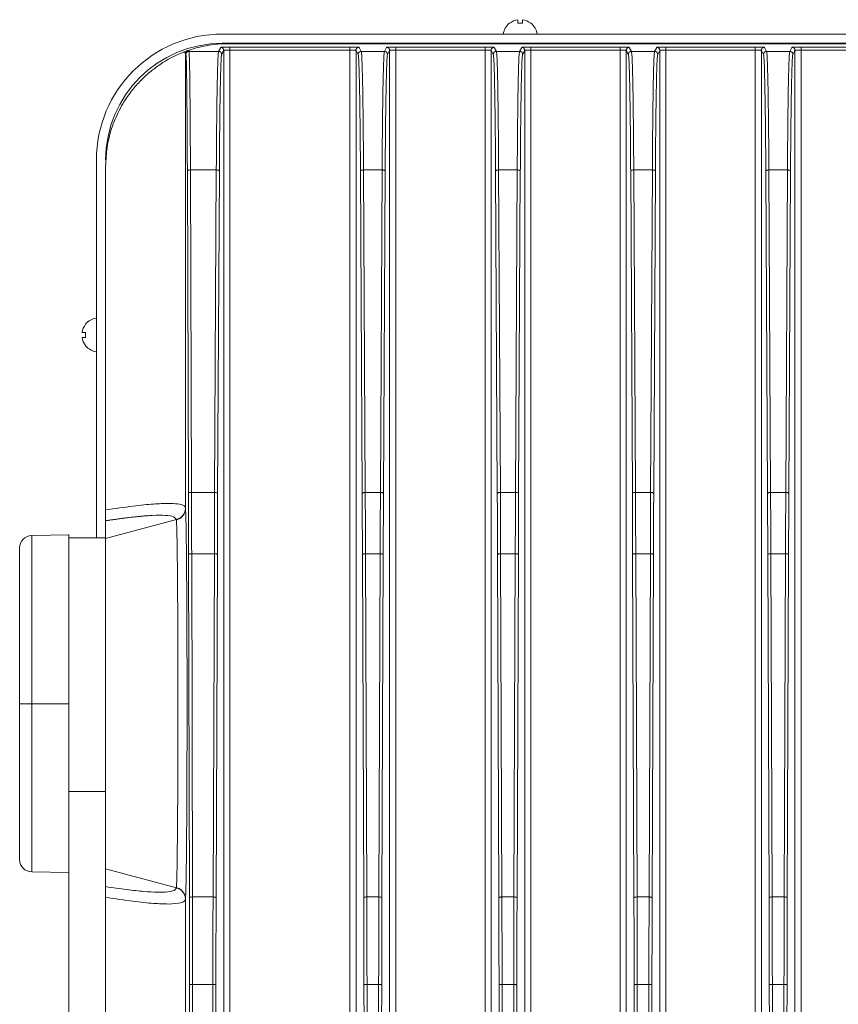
# Model space of a CAD drawing. Header units: millimetres. Extents: x -806 to 2023, y 502 to 1658.
# Tile 31 of 48: x 1380 to 1513, y 1087 to 1247. Entities that reach past the tile are written whole.
import ezdxf

# ---------------------------------------------------------------- set-up
doc = ezdxf.new("R2010")
doc.units = ezdxf.units.MM

# ---------------------------------------------------------------- blocks, each defined once
blk = doc.blocks.new('Drawing View13')
at = {"color": 7, "linetype": 'Continuous', "lineweight": 18}
for p, q in [((77.8, 138.21), (77.78, 138.23)), ((79.13, 138.21), (79.13, 138.79)), ((79.93, 138.21), (79.93, 138.79)), ((81.28, 138.23), (81.27, 138.21)), ((31.03, 136.45), (608.03, 136.45)), ((31.03, 134.95), (608.03, 134.95)), ((32.03, 134.89), (607.03, 134.89)), ((78.03, 134.89), (78.03, 134.95)), ((81.03, 134.89), (81.03, 134.95)), ((25.17, 133.68), (24.71, 133.5)), ((24.71, 133.5), (25.03, 133.34)), ((25.03, 133.34), (25.03, 59.24)), ((25.1, 133.14), (25.03, 133.34)), ((25.6, 133.64), (25.55, 133.81)), ((30.42, 133.64), (25.6, 133.64)), ((30.77, 134.29), (30.42, 133.64)), ((30.92, 133.14), (31.27, 133.79)), ((31.27, 133.79), (31.27, 28.87)), ((51.8, 134.33), (32.27, 134.33)), ((32.27, 134.29), (32.27, 134.33)), ((32.27, 34.89), (32.27, 133.83)), ((32.27, 133.83), (51.8, 133.83)), ((51.8, 134.29), (51.8, 134.33)), ((51.8, 133.83), (51.8, -79.61)), ((52.8, 133.79), (52.8, -79.61)), ((52.8, 133.79), (53.15, 133.14)), ((53.65, 133.64), (53.3, 134.29)), ((57.42, 133.64), (53.65, 133.64)), ((57.77, 134.29), (57.42, 133.64)), ((57.92, 133.14), (58.27, 133.79)), ((58.27, -79.61), (58.27, 133.79)), ((73.8, 134.33), (59.27, 134.33)), ((59.27, 134.29), (59.27, 134.33)), ((59.27, 133.83), (59.27, -79.61)), ((59.27, 133.83), (73.8, 133.83)), ((73.8, 134.29), (73.8, 134.33)), ((73.8, -79.61), (73.8, 133.83)), ((74.8, 133.79), (74.8, -79.61)), ((74.8, 133.79), (75.15, 133.14)), ((75.65, 133.64), (75.3, 134.29)), ((79.42, 133.64), (75.65, 133.64)), ((79.77, 134.29), (79.42, 133.64)), ((79.92, 133.14), (80.27, 133.79)), ((80.27, -79.61), (80.27, 133.79)), ((81.03, 134.31), (81.03, 134.33)), ((95.8, 134.33), (81.27, 134.33)), ((81.27, 134.29), (81.27, 134.33)), ((81.27, 133.83), (81.27, -79.61)), ((81.27, 133.83), (95.8, 133.83)), ((95.8, 134.29), (95.8, 134.33)), ((95.8, -79.61), (95.8, 133.83)), ((96.8, 133.79), (96.8, -79.61)), ((96.8, 133.79), (97.15, 133.14)), ((97.65, 133.64), (97.3, 134.29)), ((101.42, 133.64), (97.65, 133.64)), ((101.77, 134.29), (101.42, 133.64)), ((101.92, 133.14), (102.27, 133.79)), ((102.27, -79.61), (102.27, 133.79)), ((117.8, 134.33), (103.27, 134.33)), ((103.27, 134.29), (103.27, 134.33)), ((103.27, 133.83), (103.27, -79.61)), ((103.27, 133.83), (117.8, 133.83)), ((117.8, 134.29), (117.8, 134.33)), ((117.8, -79.61), (117.8, 133.83)), ((118.8, 133.79), (118.8, -79.61)), ((118.8, 133.79), (119.15, 133.14)), ((119.65, 133.64), (119.3, 134.29)), ((123.42, 133.64), (119.65, 133.64)), ((123.77, 134.29), (123.42, 133.64)), ((123.92, 133.14), (124.27, 133.79)), ((124.27, -79.61), (124.27, 133.79)), ((139.8, 134.33), (125.27, 134.33)), ((125.27, 134.29), (125.27, 134.33)), ((125.27, 133.83), (125.27, -79.61)), ((125.27, 133.83), (139.8, 133.83)), ((10.53, 54.39), (10.53, 115.95)), ((12.03, 58.95), (12.03, 114.89)), ((25.51, 61.62), (25.34, 114.14)), ((26.01, 61.8), (25.84, 114.32)), ((25.84, 114.32), (30.05, 114.32)), ((30.05, 114.32), (29.77, 61.8)), ((30.27, 61.62), (30.55, 114.14)), ((53.8, 61.62), (53.52, 114.14)), ((54.3, 61.8), (54.02, 114.32)), ((54.02, 114.32), (57.05, 114.32)), ((57.05, 114.32), (56.77, 61.8)), ((57.55, 114.14), (57.27, 61.62)), ((75.8, 61.62), (75.52, 114.14)), ((76.3, 61.8), (76.02, 114.32)), ((76.02, 114.32), (79.05, 114.32)), ((79.05, 114.32), (78.77, 61.8)), ((79.55, 114.14), (79.27, 61.62)), ((97.8, 61.62), (97.52, 114.14)), ((98.3, 61.8), (98.02, 114.32)), ((98.02, 114.32), (101.05, 114.32)), ((101.05, 114.32), (100.77, 61.8)), ((101.55, 114.14), (101.27, 61.62)), ((119.8, 61.62), (119.52, 114.14)), ((120.3, 61.8), (120.02, 114.32)), ((120.02, 114.32), (123.05, 114.32)), ((123.05, 114.32), (122.77, 61.8)), ((123.55, 114.14), (123.27, 61.62)), ((8.19, 87.85), (8.19, 87.85)), ((8.78, 87.05), (8.19, 87.05)), ((8.78, 87.05), (8.19, 87.05)), ((29.77, 61.8), (26.01, 61.8)), ((56.77, 61.8), (54.3, 61.8)), ((78.77, 61.8), (76.3, 61.8)), ((100.77, 61.8), (98.3, 61.8)), ((122.77, 61.8), (120.3, 61.8)), ((25.03, 59.24), (25.03, 59.29)), ((23.55, 57.37), (12.03, 54.3)), ((12.03, 54.3), (12.03, 57.19)), ((23.55, 57.32), (23.55, 57.37)), ((6.03, 54.89), (0, 54.79)), ((12.03, 54.39), (6.03, 54.39)), ((12.03, 27.39), (12.03, 54.3)), ((25.67, -4.2), (25.54, 51.7)), ((26.17, -4.07), (26.04, 51.82)), ((26.04, 51.82), (29.73, 51.82)), ((29.73, 51.82), (29.52, -4.07)), ((30.02, -4.2), (30.23, 51.7)), ((54.05, -4.2), (53.84, 51.7)), ((54.55, -4.07), (54.34, 51.82)), ((54.34, 51.82), (56.73, 51.82)), ((56.73, 51.82), (56.52, -4.07)), ((57.23, 51.7), (57.02, -4.2)), ((76.05, -4.2), (75.84, 51.7)), ((76.55, -4.07), (76.34, 51.82)), ((76.34, 51.82), (78.73, 51.82)), ((78.73, 51.82), (78.52, -4.07)), ((79.23, 51.7), (79.02, -4.2)), ((98.05, -4.2), (97.84, 51.7)), ((98.55, -4.07), (98.34, 51.82)), ((98.34, 51.82), (100.73, 51.82)), ((100.73, 51.82), (100.52, -4.07)), ((101.23, 51.7), (101.02, -4.2)), ((120.05, -4.2), (119.84, 51.7)), ((120.55, -4.07), (120.34, 51.82)), ((120.34, 51.82), (122.73, 51.82)), ((122.73, 51.82), (122.52, -4.07)), ((123.23, 51.7), (123.02, -4.2)), ((32.27, -79.61), (32.27, 34.89)), ((31.27, 28.87), (31.27, 25.92)), ((6.03, 27.39), (0, 27.39)), ((12.03, 13.09), (12.03, 27.39)), ((31.27, 25.92), (31.27, -79.56)), ((6.03, 13.09), (6.03, -106.11)), ((12.03, 13.09), (6.03, 13.09)), ((12.03, -106.11), (12.03, 13.09)), ((0, 0), (6.03, -0.11)), ((12.03, 0.49), (23.55, -2.58)), ((23.55, -2.58), (23.55, -2.53)), ((25.03, -4.45), (25.03, -78.84)), ((29.52, -4.07), (26.17, -4.07)), ((56.52, -4.07), (54.55, -4.07)), ((78.52, -4.07), (76.55, -4.07)), ((100.52, -4.07), (98.55, -4.07)), ((122.52, -4.07), (120.55, -4.07)), ((25.73, -63.46), (25.69, -18.39)), ((26.23, -63.41), (26.19, -18.33)), ((26.19, -18.33), (29.48, -18.33)), ((29.48, -18.33), (29.41, -63.41)), ((29.91, -63.46), (29.98, -18.39)), ((54.16, -63.46), (54.09, -18.39)), ((54.66, -63.41), (54.59, -18.33)), ((54.59, -18.33), (56.48, -18.33)), ((56.48, -18.33), (56.41, -63.41)), ((56.98, -18.39), (56.91, -63.46)), ((76.16, -63.46), (76.09, -18.39)), ((76.66, -63.41), (76.59, -18.33)), ((76.59, -18.33), (78.48, -18.33)), ((78.48, -18.33), (78.41, -63.41)), ((78.98, -18.39), (78.91, -63.46)), ((98.16, -63.46), (98.09, -18.39)), ((98.66, -63.41), (98.59, -18.33)), ((98.59, -18.33), (100.48, -18.33)), ((100.48, -18.33), (100.41, -63.41)), ((100.98, -18.39), (100.91, -63.46)), ((120.16, -63.46), (120.09, -18.39)), ((120.66, -63.41), (120.59, -18.33)), ((120.59, -18.33), (122.48, -18.33)), ((122.48, -18.33), (122.41, -63.41)), ((122.98, -18.39), (122.91, -63.46))]:
    blk.add_line(p, q, dxfattribs=at)
at = {"color": 7, "linetype": 'Continuous', "lineweight": 18, "flags": 128}
blk.add_lwpolyline([(25.03, -4.51), (25.03, -4.48), (25.03, -4.46), (25.03, -4.45), (25.03, -4.45), (25.03, -4.45), (25.03, -4.45), (25.03, -4.45), (25.03, -4.45), (25.03, -4.45), (25.03, -4.45), (25.03, -4.45), (25.03, -4.45), (25.03, -4.45), (25.03, -4.45), (25.03, -4.45)], dxfattribs=at)
at = {"color": 7, "linetype": 'Continuous', "lineweight": 18}
for centre, radius, start, end in [((79.53, 136.07), 2.78, 129.0879, 172.2242), ((79.53, 136.07), 2.75, 98.3742, 129.0879), ((79.53, 134.66), 3.57, 83.5618, 96.4382), ((79.53, 136.07), 2.75, 50.9121, 81.6258), ((79.53, 136.07), 2.78, 7.7758, 50.9121), ((31.03, 115.95), 20.5, 90, 180), ((31.03, 115.95), 19, 90, 180), ((10.91, 87.45), 2.78, 97.7753, 140.9107), ((10.91, 87.45), 2.75, 140.9108, 171.6254), ((10.91, 87.45), 2.75, 140.9108, 171.6254), ((8.88, 89.3), 0.159, 220.1922, 231.5379), ((8.85, 106.04), 18.2, 267.921, 269.7644), ((8.85, 68.86), 18.2, 90.2356, 92.079), ((10.91, 87.45), 2.75, 188.3746, 219.0892), ((8.85, 105.24), 18.2, 267.921, 269.7644), ((12.32, 87.43), 3.57, 173.5615, 186.4385), ((8.88, 85.6), 0.159, 128.4621, 139.8078), ((8.72, 85.78), 0.0927, 294.866, 311.5308), ((10.91, 87.45), 2.78, 219.0893, 262.2247), ((0.03, 52.79), 2, 91, 180), ((0.03, 2), 2, 180, 269)]:
    blk.add_arc(centre, radius, start, end, dxfattribs=at)
for points, knots in [([(25.55, 133.81), (26.17, 134.01), (27.09, 134.31), (28.87, 134.66), (30.12, 134.82), (31.11, 134.88), (31.6, 134.89), (31.86, 134.89), (31.98, 134.89), (32.03, 134.89)], [0, 0, 0, 0, 0.546942, 0.814382, 0.944693, 0.980142, 0.991426, 0.995915, 1, 1, 1, 1]), ([(12.03, 114.89), (12.08, 115.94), (12.15, 117.53), (12.57, 119.57), (13, 121.11), (13.56, 122.61), (14.25, 124.09), (15.06, 125.51), (15.89, 126.72), (16.68, 127.73), (17.42, 128.56), (18.21, 129.36), (19.03, 130.1), (19.88, 130.79), (21.06, 131.64), (22.48, 132.5), (23.92, 133.19), (24.44, 133.4), (24.71, 133.5)], [0, 0, 0, 0, 0.0734031, 0.1117502, 0.1506615, 0.1926955, 0.2358035, 0.2842433, 0.3343749, 0.3731648, 0.4129386, 0.4538372, 0.5023154, 0.5520667, 0.6032596, 0.723255, 0.8579087, 1, 1, 1, 1]), ([(25.34, 114.14), (25.33, 115.48), (25.32, 118.15), (25.3, 121.77), (25.27, 125.02), (25.24, 127.8), (25.21, 130.06), (25.18, 131.73), (25.14, 132.84), (25.11, 133.04), (25.1, 133.14)], [0, 0, 0, 0, 0.125, 0.25, 0.375, 0.5, 0.625, 0.75, 0.875, 1, 1, 1, 1]), ([(25.17, 133.68), (25.19, 133.69), (25.23, 133.7), (25.25, 133.71), (25.24, 133.71), (25.24, 133.71), (25.24, 133.71), (25.24, 133.71), (25.25, 133.71), (25.26, 133.71), (25.28, 133.72), (25.29, 133.72), (25.29, 133.72), (25.3, 133.73), (25.31, 133.73), (25.31, 133.73), (25.32, 133.74), (25.36, 133.75), (25.45, 133.78), (25.5, 133.8), (25.55, 133.81)], [0, 0, 0, 0, 0.372734, 0.502634, 0.574202, 0.594478, 0.600739, 0.604416, 0.665, 0.683101, 0.689542, 0.694726, 0.697173, 0.69954, 0.701943, 0.704493, 0.710366, 0.717684, 0.765004, 1, 1, 1, 1]), ([(25.84, 114.32), (25.83, 115.93), (25.82, 119.07), (25.79, 123.16), (25.76, 126.55), (25.73, 129.23), (25.7, 131.23), (25.66, 132.59), (25.63, 133.42), (25.61, 133.57), (25.6, 133.64)], [0, 0, 0, 0, 0.148625, 0.290504, 0.425635, 0.554016, 0.675645, 0.79052, 0.898639, 1, 1, 1, 1]), ([(30.05, 114.32), (30.06, 115.68), (30.07, 118.39), (30.11, 122.08), (30.15, 125.39), (30.19, 128.21), (30.25, 130.51), (30.3, 132.21), (30.36, 133.34), (30.4, 133.54), (30.42, 133.64)], [0, 0, 0, 0, 0.125, 0.25, 0.375, 0.5, 0.625, 0.75, 0.875, 1, 1, 1, 1]), ([(30.55, 114.14), (30.56, 115.48), (30.57, 118.15), (30.61, 121.77), (30.65, 125.02), (30.69, 127.8), (30.75, 130.06), (30.8, 131.73), (30.86, 132.84), (30.9, 133.04), (30.92, 133.14)], [0, 0, 0, 0, 0.125, 0.25, 0.375, 0.5, 0.625, 0.75, 0.875, 1, 1, 1, 1]), ([(31.6, 134.33), (31.47, 134.32), (31.24, 134.32), (31.02, 134.31), (30.83, 134.31), (30.79, 134.3), (30.77, 134.29)], [0, 0, 0, 0, 0.285018, 0.471636, 0.659434, 1, 1, 1, 1]), ([(31.27, 133.79), (31.28, 133.8), (31.29, 133.8), (31.38, 133.81), (31.57, 133.82), (31.88, 133.83), (32.14, 133.83), (32.27, 133.83)], [0, 0, 0, 0, 0.154186, 0.289192, 0.500842, 0.750445, 1, 1, 1, 1]), ([(32.28, 134.3), (32.16, 134.31), (31.93, 134.33), (31.7, 134.33), (31.6, 134.33)], [0, 0, 0, 0, 0.552198, 1, 1, 1, 1]), ([(32.27, 134.33), (32.17, 134.33), (31.97, 134.33), (31.74, 134.33), (31.63, 134.33), (31.6, 134.33)], [0, 0, 0, 0, 0.430743, 0.858515, 1, 1, 1, 1]), ([(32.27, 133.83), (32.27, 133.9), (32.27, 134.03), (32.27, 134.18), (32.27, 134.28), (32.27, 134.29), (32.27, 134.29)], [0, 0, 0, 0, 0.3223763, 0.6447526, 0.9671289, 1, 1, 1, 1]), ([(52.56, 134.33), (52.43, 134.33), (52.17, 134.33), (51.91, 134.31), (51.79, 134.3)], [0, 0, 0, 0, 0.514301, 1, 1, 1, 1]), ([(52.49, 134.33), (52.44, 134.33), (52.23, 134.33), (51.99, 134.33), (51.8, 134.33)], [0, 0, 0, 0, 0.2309776, 1, 1, 1, 1]), ([(51.8, 133.83), (51.8, 133.9), (51.8, 134.03), (51.8, 134.18), (51.8, 134.28), (51.8, 134.29), (51.8, 134.29)], [0, 0, 0, 0, 0.322406, 0.644812, 0.967218, 1, 1, 1, 1]), ([(51.8, 133.83), (51.92, 133.83), (52.18, 133.83), (52.5, 133.82), (52.69, 133.81), (52.78, 133.8), (52.79, 133.8), (52.8, 133.79)], [0, 0, 0, 0, 0.2429043, 0.4991092, 0.7111008, 0.8460404, 1, 1, 1, 1]), ([(53.3, 134.29), (53.29, 134.3), (53.28, 134.3), (53.15, 134.31), (52.92, 134.32), (52.67, 134.32), (52.53, 134.33), (52.49, 134.33)], [0, 0, 0, 0, 0.189718, 0.37796, 0.72513, 0.913977, 1, 1, 1, 1]), ([(53.52, 114.14), (53.51, 115.48), (53.5, 118.15), (53.46, 121.77), (53.42, 125.02), (53.37, 127.8), (53.32, 130.06), (53.27, 131.73), (53.21, 132.84), (53.17, 133.04), (53.15, 133.14)], [0, 0, 0, 0, 0.125, 0.25, 0.375, 0.5, 0.625, 0.75, 0.875, 1, 1, 1, 1]), ([(54.02, 114.32), (54.01, 115.68), (54, 118.39), (53.96, 122.08), (53.92, 125.39), (53.88, 128.21), (53.82, 130.51), (53.77, 132.21), (53.71, 133.34), (53.67, 133.54), (53.65, 133.64)], [0, 0, 0, 0, 0.125, 0.25, 0.375, 0.5, 0.625, 0.75, 0.875, 1, 1, 1, 1]), ([(57.42, 133.64), (57.4, 133.54), (57.36, 133.34), (57.3, 132.21), (57.25, 130.51), (57.19, 128.21), (57.15, 125.39), (57.11, 122.08), (57.07, 118.39), (57.06, 115.68), (57.05, 114.32)], [0, 0, 0, 0, 0.125, 0.25, 0.375, 0.5, 0.625, 0.75, 0.875, 1, 1, 1, 1]), ([(57.92, 133.14), (57.9, 133.04), (57.86, 132.84), (57.8, 131.73), (57.75, 130.06), (57.7, 127.8), (57.65, 125.02), (57.61, 121.77), (57.57, 118.15), (57.56, 115.48), (57.55, 114.14)], [0, 0, 0, 0, 0.125, 0.25, 0.375, 0.5, 0.625, 0.75, 0.875, 1, 1, 1, 1]), ([(58.61, 134.33), (58.47, 134.32), (58.16, 134.32), (57.85, 134.31), (57.8, 134.3), (57.77, 134.29)], [0, 0, 0, 0, 0.287664, 0.643854, 1, 1, 1, 1]), ([(58.27, 133.79), (58.28, 133.8), (58.29, 133.8), (58.38, 133.81), (58.57, 133.82), (58.89, 133.83), (59.14, 133.83), (59.27, 133.83)], [0, 0, 0, 0, 0.154191, 0.289206, 0.500886, 0.757105, 1, 1, 1, 1]), ([(59.27, 134.3), (59.15, 134.31), (58.93, 134.33), (58.71, 134.33), (58.61, 134.33)], [0, 0, 0, 0, 0.55914, 1, 1, 1, 1]), ([(59.27, 134.33), (59.07, 134.33), (58.83, 134.33), (58.64, 134.33), (58.61, 134.33)], [0, 0, 0, 0, 0.838811, 1, 1, 1, 1]), ([(59.27, 133.83), (59.27, 133.9), (59.27, 134.03), (59.27, 134.18), (59.27, 134.28), (59.27, 134.29), (59.27, 134.29)], [0, 0, 0, 0, 0.321528, 0.643055, 0.964583, 1, 1, 1, 1]), ([(74.46, 134.33), (74.36, 134.33), (74.14, 134.33), (73.91, 134.31), (73.79, 134.3)], [0, 0, 0, 0, 0.442267, 1, 1, 1, 1]), ([(74.46, 134.33), (74.43, 134.33), (74.24, 134.33), (74, 134.33), (73.8, 134.33)], [0, 0, 0, 0, 0.160078, 1, 1, 1, 1]), ([(73.8, 133.83), (73.8, 133.9), (73.8, 134.03), (73.8, 134.18), (73.8, 134.28), (73.8, 134.29), (73.8, 134.29)], [0, 0, 0, 0, 0.322399, 0.644798, 0.967197, 1, 1, 1, 1]), ([(73.8, 133.83), (73.92, 133.83), (74.18, 133.83), (74.5, 133.82), (74.69, 133.81), (74.78, 133.8), (74.79, 133.8), (74.8, 133.79)], [0, 0, 0, 0, 0.242902, 0.499175, 0.710893, 0.845876, 1, 1, 1, 1]), ([(75.3, 134.29), (75.27, 134.3), (75.22, 134.31), (74.91, 134.32), (74.6, 134.32), (74.46, 134.33)], [0, 0, 0, 0, 0.355563, 0.711677, 1, 1, 1, 1]), ([(75.52, 114.14), (75.51, 115.48), (75.5, 118.15), (75.46, 121.77), (75.42, 125.02), (75.37, 127.8), (75.32, 130.06), (75.27, 131.73), (75.21, 132.84), (75.17, 133.04), (75.15, 133.14)], [0, 0, 0, 0, 0.125, 0.25, 0.375, 0.5, 0.625, 0.75, 0.875, 1, 1, 1, 1]), ([(76.02, 114.32), (76.01, 115.68), (76, 118.39), (75.96, 122.08), (75.92, 125.39), (75.88, 128.21), (75.82, 130.51), (75.77, 132.21), (75.71, 133.34), (75.67, 133.54), (75.65, 133.64)], [0, 0, 0, 0, 0.125, 0.25, 0.375, 0.5, 0.625, 0.75, 0.875, 1, 1, 1, 1]), ([(79.42, 133.64), (79.4, 133.54), (79.36, 133.34), (79.3, 132.21), (79.25, 130.51), (79.19, 128.21), (79.15, 125.39), (79.11, 122.08), (79.07, 118.39), (79.06, 115.68), (79.05, 114.32)], [0, 0, 0, 0, 0.125, 0.25, 0.375, 0.5, 0.625, 0.75, 0.875, 1, 1, 1, 1]), ([(79.92, 133.14), (79.9, 133.04), (79.86, 132.84), (79.8, 131.73), (79.75, 130.06), (79.7, 127.8), (79.65, 125.02), (79.61, 121.77), (79.57, 118.15), (79.56, 115.48), (79.55, 114.14)], [0, 0, 0, 0, 0.125, 0.25, 0.375, 0.5, 0.625, 0.75, 0.875, 1, 1, 1, 1]), ([(80.61, 134.33), (80.47, 134.32), (80.16, 134.32), (79.85, 134.31), (79.8, 134.3), (79.77, 134.29)], [0, 0, 0, 0, 0.287664, 0.643854, 1, 1, 1, 1]), ([(80.27, 133.79), (80.28, 133.8), (80.29, 133.8), (80.38, 133.81), (80.57, 133.82), (80.89, 133.83), (81.14, 133.83), (81.27, 133.83)], [0, 0, 0, 0, 0.154191, 0.289206, 0.500886, 0.757105, 1, 1, 1, 1]), ([(81.27, 134.3), (81.15, 134.31), (80.93, 134.33), (80.71, 134.33), (80.61, 134.33)], [0, 0, 0, 0, 0.5591405, 1, 1, 1, 1]), ([(81.27, 134.33), (81.07, 134.33), (80.83, 134.33), (80.64, 134.33), (80.61, 134.33)], [0, 0, 0, 0, 0.838811, 1, 1, 1, 1]), ([(81.27, 133.83), (81.27, 133.9), (81.27, 134.03), (81.27, 134.18), (81.27, 134.28), (81.27, 134.29), (81.27, 134.29)], [0, 0, 0, 0, 0.321528, 0.643055, 0.964583, 1, 1, 1, 1]), ([(96.46, 134.33), (96.36, 134.33), (96.14, 134.33), (95.91, 134.31), (95.79, 134.3)], [0, 0, 0, 0, 0.442267, 1, 1, 1, 1]), ([(96.46, 134.33), (96.43, 134.33), (96.24, 134.33), (96, 134.33), (95.8, 134.33)], [0, 0, 0, 0, 0.160078, 1, 1, 1, 1]), ([(95.8, 133.83), (95.8, 133.9), (95.8, 134.03), (95.8, 134.18), (95.8, 134.28), (95.8, 134.29), (95.8, 134.29)], [0, 0, 0, 0, 0.322399, 0.644798, 0.967197, 1, 1, 1, 1]), ([(95.8, 133.83), (95.92, 133.83), (96.18, 133.83), (96.5, 133.82), (96.69, 133.81), (96.78, 133.8), (96.79, 133.8), (96.8, 133.79)], [0, 0, 0, 0, 0.242902, 0.499175, 0.710893, 0.845876, 1, 1, 1, 1]), ([(97.3, 134.29), (97.27, 134.3), (97.22, 134.31), (96.91, 134.32), (96.6, 134.32), (96.46, 134.33)], [0, 0, 0, 0, 0.355563, 0.711677, 1, 1, 1, 1]), ([(97.52, 114.14), (97.51, 115.48), (97.5, 118.15), (97.46, 121.77), (97.42, 125.02), (97.37, 127.8), (97.32, 130.06), (97.27, 131.73), (97.21, 132.84), (97.17, 133.04), (97.15, 133.14)], [0, 0, 0, 0, 0.125, 0.25, 0.375, 0.5, 0.625, 0.75, 0.875, 1, 1, 1, 1]), ([(98.02, 114.32), (98.01, 115.68), (98, 118.39), (97.96, 122.08), (97.92, 125.39), (97.88, 128.21), (97.82, 130.51), (97.77, 132.21), (97.71, 133.34), (97.67, 133.54), (97.65, 133.64)], [0, 0, 0, 0, 0.125, 0.25, 0.375, 0.5, 0.625, 0.75, 0.875, 1, 1, 1, 1]), ([(101.42, 133.64), (101.4, 133.54), (101.36, 133.34), (101.3, 132.21), (101.25, 130.51), (101.19, 128.21), (101.15, 125.39), (101.11, 122.08), (101.07, 118.39), (101.06, 115.68), (101.05, 114.32)], [0, 0, 0, 0, 0.125, 0.25, 0.375, 0.5, 0.625, 0.75, 0.875, 1, 1, 1, 1]), ([(101.92, 133.14), (101.9, 133.04), (101.86, 132.84), (101.8, 131.73), (101.75, 130.06), (101.7, 127.8), (101.65, 125.02), (101.61, 121.77), (101.57, 118.15), (101.56, 115.48), (101.55, 114.14)], [0, 0, 0, 0, 0.125, 0.25, 0.375, 0.5, 0.625, 0.75, 0.875, 1, 1, 1, 1]), ([(102.6, 134.33), (102.47, 134.32), (102.24, 134.32), (102.02, 134.31), (101.83, 134.31), (101.79, 134.3), (101.77, 134.29)], [0, 0, 0, 0, 0.285053, 0.471631, 0.65939, 1, 1, 1, 1]), ([(102.27, 133.79), (102.28, 133.8), (102.29, 133.8), (102.38, 133.81), (102.57, 133.82), (102.89, 133.83), (103.14, 133.83), (103.27, 133.83)], [0, 0, 0, 0, 0.154177, 0.289176, 0.50081, 0.756938, 1, 1, 1, 1]), ([(103.28, 134.3), (103.16, 134.31), (102.93, 134.33), (102.7, 134.33), (102.6, 134.33)], [0, 0, 0, 0, 0.552407, 1, 1, 1, 1]), ([(103.27, 134.33), (103.17, 134.33), (102.97, 134.33), (102.74, 134.33), (102.63, 134.33), (102.6, 134.33)], [0, 0, 0, 0, 0.430423, 0.85786, 1, 1, 1, 1]), ([(103.27, 133.83), (103.27, 133.9), (103.27, 134.03), (103.27, 134.18), (103.27, 134.28), (103.27, 134.29), (103.27, 134.29)], [0, 0, 0, 0, 0.322406, 0.644812, 0.967217, 1, 1, 1, 1]), ([(118.56, 134.33), (118.43, 134.33), (118.17, 134.33), (117.91, 134.31), (117.79, 134.3)], [0, 0, 0, 0, 0.514294, 1, 1, 1, 1]), ([(118.49, 134.33), (118.44, 134.33), (118.23, 134.33), (117.99, 134.33), (117.8, 134.33)], [0, 0, 0, 0, 0.229446, 1, 1, 1, 1]), ([(117.8, 133.83), (117.8, 133.9), (117.8, 134.03), (117.8, 134.18), (117.8, 134.28), (117.8, 134.29), (117.8, 134.29)], [0, 0, 0, 0, 0.322406, 0.644812, 0.967218, 1, 1, 1, 1]), ([(117.8, 133.83), (117.92, 133.83), (118.18, 133.83), (118.5, 133.82), (118.69, 133.81), (118.78, 133.8), (118.79, 133.8), (118.8, 133.79)], [0, 0, 0, 0, 0.242904, 0.499109, 0.711101, 0.84604, 1, 1, 1, 1]), ([(119.3, 134.29), (119.29, 134.3), (119.28, 134.3), (119.15, 134.31), (118.92, 134.32), (118.67, 134.32), (118.53, 134.33), (118.49, 134.33)], [0, 0, 0, 0, 0.189515, 0.377625, 0.724475, 0.913153, 1, 1, 1, 1]), ([(119.52, 114.14), (119.51, 115.48), (119.5, 118.15), (119.46, 121.77), (119.42, 125.02), (119.37, 127.8), (119.32, 130.06), (119.27, 131.73), (119.21, 132.84), (119.17, 133.04), (119.15, 133.14)], [0, 0, 0, 0, 0.125, 0.25, 0.375, 0.5, 0.625, 0.75, 0.875, 1, 1, 1, 1]), ([(120.02, 114.32), (120.01, 115.68), (120, 118.39), (119.96, 122.08), (119.92, 125.39), (119.88, 128.21), (119.82, 130.51), (119.77, 132.21), (119.71, 133.34), (119.67, 133.54), (119.65, 133.64)], [0, 0, 0, 0, 0.125, 0.25, 0.375, 0.5, 0.625, 0.75, 0.875, 1, 1, 1, 1]), ([(123.42, 133.64), (123.4, 133.54), (123.36, 133.34), (123.3, 132.21), (123.25, 130.51), (123.19, 128.21), (123.15, 125.39), (123.11, 122.08), (123.07, 118.39), (123.06, 115.68), (123.05, 114.32)], [0, 0, 0, 0, 0.125, 0.25, 0.375, 0.5, 0.625, 0.75, 0.875, 1, 1, 1, 1]), ([(123.92, 133.14), (123.9, 133.04), (123.86, 132.84), (123.8, 131.73), (123.75, 130.06), (123.7, 127.8), (123.65, 125.02), (123.61, 121.77), (123.57, 118.15), (123.56, 115.48), (123.55, 114.14)], [0, 0, 0, 0, 0.125, 0.25, 0.375, 0.5, 0.625, 0.75, 0.875, 1, 1, 1, 1]), ([(124.61, 134.33), (124.47, 134.32), (124.16, 134.32), (123.85, 134.31), (123.8, 134.3), (123.77, 134.29)], [0, 0, 0, 0, 0.287664, 0.643854, 1, 1, 1, 1]), ([(124.27, 133.79), (124.28, 133.8), (124.29, 133.8), (124.38, 133.81), (124.57, 133.82), (124.89, 133.83), (125.14, 133.83), (125.27, 133.83)], [0, 0, 0, 0, 0.154191, 0.289206, 0.500886, 0.757105, 1, 1, 1, 1]), ([(125.27, 134.3), (125.15, 134.31), (124.93, 134.33), (124.71, 134.33), (124.61, 134.33)], [0, 0, 0, 0, 0.55914, 1, 1, 1, 1]), ([(125.27, 134.33), (125.07, 134.33), (124.83, 134.33), (124.64, 134.33), (124.61, 134.33)], [0, 0, 0, 0, 0.838811, 1, 1, 1, 1]), ([(125.27, 133.83), (125.27, 133.9), (125.27, 134.03), (125.27, 134.18), (125.27, 134.28), (125.27, 134.29), (125.27, 134.29)], [0, 0, 0, 0, 0.321528, 0.643055, 0.964583, 1, 1, 1, 1]), ([(53.52, 114.14), (53.52, 114.15), (53.53, 114.18), (53.58, 114.23), (53.65, 114.26), (53.75, 114.29), (53.87, 114.31), (53.97, 114.32), (54.02, 114.32)], [0, 0, 0, 0, 0.1249187, 0.332892, 0.4684993, 0.6249148, 0.8020973, 1, 1, 1, 1]), ([(75.52, 114.14), (75.53, 114.17), (75.55, 114.21), (75.66, 114.27), (75.83, 114.31), (75.96, 114.32), (76.02, 114.32)], [0, 0, 0, 0, 0.25, 0.5, 0.75, 1, 1, 1, 1]), ([(97.52, 114.14), (97.53, 114.17), (97.55, 114.21), (97.66, 114.27), (97.83, 114.31), (97.96, 114.32), (98.02, 114.32)], [0, 0, 0, 0, 0.25, 0.5, 0.75, 1, 1, 1, 1]), ([(119.52, 114.14), (119.52, 114.15), (119.53, 114.18), (119.58, 114.23), (119.65, 114.26), (119.75, 114.29), (119.87, 114.31), (119.97, 114.32), (120.02, 114.32)], [0, 0, 0, 0, 0.124919, 0.332892, 0.468499, 0.624915, 0.802097, 1, 1, 1, 1]), ([(26.04, 51.82), (26.04, 51.93), (26.03, 53.62), (26.02, 56.1), (26.03, 58.5), (26.02, 59.76), (26.01, 60.61), (26.01, 61.4), (26.01, 61.8)], [0, 0, 0, 0, 0.031216, 0.49998, 0.740158, 0.757388, 0.879764, 1, 1, 1, 1]), ([(29.73, 51.82), (29.73, 53.51), (29.74, 56.87), (29.76, 60.16), (29.77, 61.8)], [0, 0, 0, 0, 0.5, 1, 1, 1, 1]), ([(54.34, 51.82), (54.34, 53.51), (54.32, 56.87), (54.31, 60.16), (54.3, 61.8)], [0, 0, 0, 0, 0.5, 1, 1, 1, 1]), ([(56.77, 61.8), (56.76, 60.16), (56.75, 56.87), (56.73, 53.51), (56.73, 51.82)], [0, 0, 0, 0, 0.5, 1, 1, 1, 1]), ([(76.34, 51.82), (76.34, 53.51), (76.32, 56.87), (76.31, 60.16), (76.3, 61.8)], [0, 0, 0, 0, 0.5, 1, 1, 1, 1]), ([(78.77, 61.8), (78.76, 60.16), (78.75, 56.87), (78.73, 53.51), (78.73, 51.82)], [0, 0, 0, 0, 0.5, 1, 1, 1, 1]), ([(98.34, 51.82), (98.34, 53.51), (98.32, 56.87), (98.31, 60.16), (98.3, 61.8)], [0, 0, 0, 0, 0.5, 1, 1, 1, 1]), ([(100.77, 61.8), (100.76, 60.16), (100.75, 56.87), (100.73, 53.51), (100.73, 51.82)], [0, 0, 0, 0, 0.5, 1, 1, 1, 1]), ([(120.34, 51.82), (120.34, 53.51), (120.32, 56.87), (120.31, 60.16), (120.3, 61.8)], [0, 0, 0, 0, 0.5, 1, 1, 1, 1]), ([(122.77, 61.8), (122.76, 60.16), (122.75, 56.87), (122.73, 53.51), (122.73, 51.82)], [0, 0, 0, 0, 0.5, 1, 1, 1, 1]), ([(22.22, 60.01), (21.47, 59.99), (19.9, 59.95), (16.53, 59.61), (13.57, 59.17), (12.03, 58.95)], [0, 0, 0, 0, 0.309377, 0.642708, 1, 1, 1, 1]), ([(25.03, 59.29), (24.95, 59.44), (24.8, 59.72), (23.86, 59.97), (22.77, 60), (22.22, 60.01)], [0, 0, 0, 0, 0.331801, 0.665132, 1, 1, 1, 1]), ([(12.03, 57.19), (12.03, 57.23), (12.03, 57.32), (12.03, 57.64), (12.03, 57.99), (12.03, 58.28), (12.03, 58.61), (12.03, 58.83), (12.03, 58.95)], [0, 0, 0, 0, 0.299436, 0.562484, 0.682174, 0.794068, 0.897556, 1, 1, 1, 1]), ([(12.03, 57.19), (12.22, 57.21), (12.5, 57.26), (12.78, 57.3), (12.89, 57.32), (12.93, 57.32), (13.01, 57.33), (13.15, 57.35), (13.45, 57.4), (13.9, 57.46), (14.48, 57.54), (15.05, 57.61), (15.56, 57.68), (15.99, 57.73), (16.39, 57.77), (16.75, 57.82), (17.07, 57.85), (17.34, 57.87), (17.65, 57.91), (17.9, 57.93), (18.18, 57.96), (18.44, 57.98), (18.78, 58.01), (19.17, 58.03), (20.33, 58.1), (21.87, 58.1), (23.24, 57.88), (23.45, 57.54), (23.55, 57.37)], [0, 0, 0, 0, 0.024901, 0.038671, 0.040149, 0.040339, 0.045303, 0.050699, 0.060411, 0.090441, 0.119417, 0.147562, 0.179181, 0.200383, 0.22204, 0.244017, 0.261965, 0.27841, 0.295528, 0.313513, 0.329192, 0.346598, 0.361825, 0.396844, 0.428307, 0.618871, 0.809436, 1, 1, 1, 1]), ([(25.03, 59.29), (25.03, 59.22), (25.02, 59), (24.92, 58.57), (24.64, 58.05), (24.15, 57.59), (23.74, 57.44), (23.55, 57.37)], [0, 0, 0, 0, 0.09228, 0.250704, 0.500557, 0.767996, 1, 1, 1, 1]), ([(25.03, 59.24), (25.02, 59.03), (24.97, 58.6), (24.65, 58.01), (24.16, 57.54), (23.75, 57.39), (23.55, 57.32)], [0, 0, 0, 0, 0.24318, 0.499984, 0.756797, 1, 1, 1, 1]), ([(25.03, 59.24), (25.05, 58.94), (25.09, 58.34), (25.13, 56.04), (25.17, 53.55), (25.19, 51.51), (25.19, 50.86)], [0, 0, 0, 0, 0.287643, 0.575238, 0.863816, 1, 1, 1, 1]), ([(23.55, -2.53), (23.55, -2.53), (23.55, -2.53), (23.55, -2.53), (23.55, -2.53), (23.55, -2.51), (23.56, -2.46), (23.57, -2.31), (23.59, -1.97), (23.61, -1.42), (23.62, -0.78), (23.64, -0.16), (23.66, 0.86), (23.68, 2.42), (23.71, 4.68), (23.74, 7.71), (23.76, 11.7), (23.79, 16.75), (23.8, 22.04), (23.81, 27.41), (23.8, 32.78), (23.79, 37.16), (23.78, 40.55), (23.76, 43.02), (23.75, 45.39), (23.73, 47.53), (23.71, 49.47), (23.7, 51.23), (23.67, 52.85), (23.66, 53.94), (23.64, 54.62), (23.64, 54.99), (23.63, 55.34), (23.62, 55.67), (23.61, 55.98), (23.6, 56.41), (23.58, 56.82), (23.57, 57.12), (23.56, 57.25), (23.55, 57.3), (23.55, 57.32), (23.55, 57.32), (23.55, 57.32), (23.55, 57.32), (23.55, 57.32)], [0, 0, 0, 0, 0.000009, 0.000081, 0.000282, 0.001048, 0.004031, 0.015802, 0.04014, 0.068914, 0.08785, 0.106584, 0.125115, 0.168865, 0.210546, 0.250157, 0.314921, 0.378163, 0.439876, 0.500056, 0.560256, 0.62197, 0.653427, 0.685261, 0.717472, 0.75006, 0.779374, 0.809973, 0.841856, 0.875022, 0.884859, 0.894927, 0.905226, 0.915756, 0.926516, 0.937508, 0.964566, 0.984001, 0.995812, 0.998859, 0.999668, 0.999893, 0.999962, 1, 1, 1, 1]), ([(0, 54.79), (0, 54.79), (0, 54.96), (0, 54.35), (0, 52.89), (0, 50.31), (0, 46.89), (0, 42.71), (0, 37.94), (0, 32.77), (0, 29.19), (0, 27.39)], [0, 0, 0, 0, 0.000048, 0.125042, 0.250036, 0.37503, 0.500024, 0.625018, 0.750012, 0.875006, 1, 1, 1, 1]), ([(6.03, 27.39), (6.03, 29.19), (6.03, 32.79), (6.03, 37.98), (6.03, 42.77), (6.03, 46.97), (6.03, 50.4), (6.03, 52.99), (6.03, 54.46), (6.03, 55.07), (6.03, 54.89), (6.03, 54.89)], [0, 0, 0, 0, 0.1249939, 0.2499879, 0.3749818, 0.4999758, 0.6249697, 0.7499637, 0.8749576, 0.9999516, 1, 1, 1, 1]), ([(25.19, 50.86), (25.2, 50.18), (25.22, 48.2), (25.25, 44.12), (25.27, 38.86), (25.28, 33.18), (25.29, 27.32), (25.28, 21.46), (25.27, 15.78), (25.25, 10.54), (25.22, 6.51), (25.2, 4.58), (25.19, 3.93)], [0, 0, 0, 0, 0.058482, 0.16921, 0.280039, 0.390741, 0.501351, 0.612059, 0.722953, 0.833797, 0.944098, 1, 1, 1, 1]), ([(-1.97, 27.39), (-1.97, 25.73), (-1.97, 22.41), (-1.97, 17.61), (-1.97, 13.19), (-1.97, 9.32), (-1.97, 6.14), (-1.97, 3.79), (-1.97, 2.28), (-1.97, 2.09), (-1.97, 2)], [0, 0, 0, 0, 0.125006, 0.250012, 0.375018, 0.500024, 0.62503, 0.750036, 0.875042, 1, 1, 1, 1]), ([(0, 27.39), (0, 25.6), (0, 22.01), (0, 16.84), (0, 12.07), (0, 7.9), (0, 4.47), (0, 1.93), (0, 0.31), (0, 0.1), (0, 0)], [0, 0, 0, 0, 0.125006, 0.250012, 0.375018, 0.500024, 0.62503, 0.750036, 0.875042, 1, 1, 1, 1]), ([(6.03, -0.11), (6.03, 0), (6.03, 0.2), (6.03, 1.84), (6.03, 4.38), (6.03, 7.82), (6.03, 12.02), (6.03, 16.8), (6.03, 21.99), (6.03, 25.59), (6.03, 27.39)], [0, 0, 0, 0, 0.124958, 0.249964, 0.37497, 0.499976, 0.624982, 0.749988, 0.874994, 1, 1, 1, 1]), ([(25.19, 3.93), (25.19, 3.26), (25.17, 1.21), (25.13, -1.28), (25.09, -3.55), (25.05, -4.15), (25.03, -4.45)], [0, 0, 0, 0, 0.140958, 0.427394, 0.713229, 1, 1, 1, 1]), ([(25.03, -4.45), (25.02, -4.24), (24.97, -3.81), (24.65, -3.22), (24.16, -2.76), (23.75, -2.6), (23.55, -2.53)], [0, 0, 0, 0, 0.243208, 0.500022, 0.756824, 1, 1, 1, 1]), ([(25.03, -4.51), (25.03, -4.43), (25.02, -4.21), (24.92, -3.78), (24.64, -3.26), (24.15, -2.8), (23.74, -2.65), (23.55, -2.58)], [0, 0, 0, 0, 0.092299, 0.250709, 0.500555, 0.767105, 1, 1, 1, 1]), ([(12.03, -4.16), (13.57, -4.38), (16.53, -4.82), (19.9, -5.16), (21.47, -5.2), (22.22, -5.23)], [0, 0, 0, 0, 0.356943, 0.690273, 1, 1, 1, 1]), ([(22.22, -5.23), (23.02, -5.19), (24.61, -5.13), (24.89, -4.71), (25.03, -4.51)], [0, 0, 0, 0, 0.5013841, 1, 1, 1, 1]), ([(26.17, -4.07), (26.17, -6.34), (26.18, -9.85), (26.18, -14.62), (26.19, -17.11), (26.19, -18.33)], [0, 0, 0, 0, 0.481767, 0.745045, 1, 1, 1, 1]), ([(29.52, -4.07), (29.51, -6.43), (29.49, -11.13), (29.49, -15.93), (29.48, -18.33)], [0, 0, 0, 0, 0.5, 1, 1, 1, 1]), ([(54.59, -18.33), (54.58, -15.93), (54.57, -11.13), (54.56, -6.43), (54.55, -4.07)], [0, 0, 0, 0, 0.5, 1, 1, 1, 1]), ([(56.52, -4.07), (56.51, -6.43), (56.49, -11.13), (56.49, -15.93), (56.48, -18.33)], [0, 0, 0, 0, 0.5, 1, 1, 1, 1]), ([(76.59, -18.33), (76.58, -15.93), (76.57, -11.13), (76.56, -6.43), (76.55, -4.07)], [0, 0, 0, 0, 0.5, 1, 1, 1, 1]), ([(78.52, -4.07), (78.51, -6.43), (78.49, -11.13), (78.49, -15.93), (78.48, -18.33)], [0, 0, 0, 0, 0.5, 1, 1, 1, 1]), ([(98.59, -18.33), (98.58, -15.93), (98.57, -11.13), (98.56, -6.43), (98.55, -4.07)], [0, 0, 0, 0, 0.5, 1, 1, 1, 1]), ([(100.52, -4.07), (100.51, -6.43), (100.49, -11.13), (100.49, -15.93), (100.48, -18.33)], [0, 0, 0, 0, 0.5, 1, 1, 1, 1]), ([(120.59, -18.33), (120.58, -15.93), (120.57, -11.13), (120.56, -6.43), (120.55, -4.07)], [0, 0, 0, 0, 0.5, 1, 1, 1, 1]), ([(122.52, -4.07), (122.51, -6.43), (122.49, -11.13), (122.49, -15.93), (122.48, -18.33)], [0, 0, 0, 0, 0.5, 1, 1, 1, 1])]:
    blk.add_open_spline(points, degree=3, knots=knots, dxfattribs=at)
for points in [[(25.03, 133.34), (25.04, 133.37), (25.04, 133.43), (25.07, 133.52), (25.11, 133.61), (25.15, 133.65), (25.17, 133.68)], [(25.1, 133.14), (25.11, 133.21), (25.12, 133.34), (25.24, 133.5), (25.4, 133.62), (25.53, 133.63), (25.6, 133.64)], [(30.42, 133.64), (30.49, 133.63), (30.62, 133.62), (30.78, 133.5), (30.9, 133.34), (30.92, 133.21), (30.92, 133.14)], [(31.27, 133.79), (31.26, 133.86), (31.25, 133.99), (31.13, 134.15), (30.97, 134.27), (30.84, 134.29), (30.77, 134.29)], [(52.8, 133.79), (52.81, 133.86), (52.82, 133.99), (52.94, 134.15), (53.1, 134.27), (53.23, 134.29), (53.3, 134.29)], [(53.65, 133.64), (53.58, 133.63), (53.45, 133.62), (53.28, 133.5), (53.17, 133.34), (53.15, 133.21), (53.15, 133.14)], [(57.92, 133.14), (57.92, 133.21), (57.9, 133.34), (57.79, 133.5), (57.62, 133.62), (57.49, 133.63), (57.42, 133.64)], [(58.27, 133.79), (58.26, 133.86), (58.25, 133.99), (58.13, 134.15), (57.97, 134.27), (57.84, 134.29), (57.77, 134.29)], [(74.8, 133.79), (74.81, 133.86), (74.82, 133.99), (74.94, 134.15), (75.1, 134.27), (75.23, 134.29), (75.3, 134.29)], [(75.65, 133.64), (75.58, 133.63), (75.45, 133.62), (75.28, 133.5), (75.17, 133.34), (75.15, 133.21), (75.15, 133.14)], [(79.92, 133.14), (79.92, 133.21), (79.9, 133.34), (79.79, 133.5), (79.62, 133.62), (79.49, 133.63), (79.42, 133.64)], [(80.27, 133.79), (80.26, 133.86), (80.25, 133.99), (80.13, 134.15), (79.97, 134.27), (79.84, 134.29), (79.77, 134.29)], [(96.8, 133.79), (96.81, 133.86), (96.82, 133.99), (96.94, 134.15), (97.1, 134.27), (97.23, 134.29), (97.3, 134.29)], [(97.65, 133.64), (97.58, 133.63), (97.45, 133.62), (97.28, 133.5), (97.17, 133.34), (97.15, 133.21), (97.15, 133.14)], [(101.92, 133.14), (101.92, 133.21), (101.9, 133.34), (101.79, 133.5), (101.62, 133.62), (101.49, 133.63), (101.42, 133.64)], [(102.27, 133.79), (102.26, 133.86), (102.25, 133.99), (102.13, 134.15), (101.97, 134.27), (101.84, 134.29), (101.77, 134.29)], [(118.8, 133.79), (118.81, 133.86), (118.82, 133.99), (118.94, 134.15), (119.1, 134.27), (119.23, 134.29), (119.3, 134.29)], [(119.65, 133.64), (119.58, 133.63), (119.45, 133.62), (119.28, 133.5), (119.17, 133.34), (119.15, 133.21), (119.15, 133.14)], [(123.92, 133.14), (123.92, 133.21), (123.9, 133.34), (123.79, 133.5), (123.62, 133.62), (123.49, 133.63), (123.42, 133.64)], [(124.27, 133.79), (124.26, 133.86), (124.25, 133.99), (124.13, 134.15), (123.97, 134.27), (123.84, 134.29), (123.77, 134.29)], [(25.34, 114.14), (25.34, 114.16), (25.36, 114.21), (25.47, 114.27), (25.64, 114.31), (25.77, 114.32), (25.84, 114.32)], [(30.05, 114.32), (30.11, 114.32), (30.24, 114.31), (30.41, 114.27), (30.52, 114.21), (30.54, 114.16), (30.55, 114.14)], [(57.55, 114.14), (57.54, 114.16), (57.52, 114.21), (57.41, 114.27), (57.24, 114.31), (57.11, 114.32), (57.05, 114.32)], [(79.55, 114.14), (79.54, 114.16), (79.52, 114.21), (79.41, 114.27), (79.24, 114.31), (79.11, 114.32), (79.05, 114.32)], [(101.55, 114.14), (101.54, 114.16), (101.52, 114.21), (101.41, 114.27), (101.24, 114.31), (101.11, 114.32), (101.05, 114.32)], [(123.55, 114.14), (123.54, 114.16), (123.52, 114.21), (123.41, 114.27), (123.24, 114.31), (123.11, 114.32), (123.05, 114.32)], [(25.51, 61.62), (25.52, 61.64), (25.53, 61.69), (25.65, 61.75), (25.81, 61.79), (25.94, 61.79), (26.01, 61.8)], [(25.54, 51.7), (25.53, 53.37), (25.53, 56.72), (25.51, 59.99), (25.51, 61.62)], [(29.77, 61.8), (29.83, 61.79), (29.96, 61.79), (30.13, 61.75), (30.24, 61.69), (30.26, 61.64), (30.27, 61.62)], [(30.23, 51.7), (30.23, 53.37), (30.24, 56.72), (30.26, 59.99), (30.27, 61.62)], [(53.8, 61.62), (53.81, 61.64), (53.82, 61.69), (53.94, 61.75), (54.1, 61.79), (54.23, 61.79), (54.3, 61.8)], [(53.84, 51.7), (53.84, 53.37), (53.82, 56.72), (53.81, 59.99), (53.8, 61.62)], [(57.27, 61.62), (57.26, 61.64), (57.25, 61.69), (57.13, 61.75), (56.97, 61.79), (56.84, 61.79), (56.77, 61.8)], [(57.27, 61.62), (57.26, 59.99), (57.25, 56.72), (57.23, 53.37), (57.23, 51.7)], [(75.8, 61.62), (75.81, 61.64), (75.82, 61.69), (75.94, 61.75), (76.1, 61.79), (76.23, 61.79), (76.3, 61.8)], [(75.84, 51.7), (75.84, 53.37), (75.82, 56.72), (75.81, 59.99), (75.8, 61.62)], [(79.27, 61.62), (79.26, 61.64), (79.25, 61.69), (79.13, 61.75), (78.97, 61.79), (78.84, 61.79), (78.77, 61.8)], [(79.27, 61.62), (79.26, 59.99), (79.25, 56.72), (79.23, 53.37), (79.23, 51.7)], [(97.8, 61.62), (97.81, 61.64), (97.82, 61.69), (97.94, 61.75), (98.1, 61.79), (98.23, 61.79), (98.3, 61.8)], [(97.84, 51.7), (97.84, 53.37), (97.82, 56.72), (97.81, 59.99), (97.8, 61.62)], [(101.27, 61.62), (101.26, 61.64), (101.25, 61.69), (101.13, 61.75), (100.97, 61.79), (100.84, 61.79), (100.77, 61.8)], [(101.27, 61.62), (101.26, 59.99), (101.25, 56.72), (101.23, 53.37), (101.23, 51.7)], [(119.8, 61.62), (119.81, 61.64), (119.82, 61.69), (119.94, 61.75), (120.1, 61.79), (120.23, 61.79), (120.3, 61.8)], [(119.84, 51.7), (119.84, 53.37), (119.82, 56.72), (119.81, 59.99), (119.8, 61.62)], [(123.27, 61.62), (123.26, 61.64), (123.25, 61.69), (123.13, 61.75), (122.97, 61.79), (122.84, 61.79), (122.77, 61.8)], [(123.27, 61.62), (123.26, 59.99), (123.25, 56.72), (123.23, 53.37), (123.23, 51.7)], [(12.03, 0.49), (12.03, 0.72), (12.03, 1.19), (12.03, 3.03), (12.03, 5.65), (12.03, 9.03), (12.03, 13.04), (12.03, 17.54), (12.03, 22.38), (12.03, 27.39), (12.03, 32.41), (12.03, 37.25), (12.03, 41.75), (12.03, 45.76), (12.03, 49.14), (12.03, 51.76), (12.03, 53.6), (12.03, 54.07), (12.03, 54.3)], [(-1.97, 52.79), (-1.97, 52.69), (-1.97, 52.51), (-1.97, 51), (-1.97, 48.65), (-1.97, 45.47), (-1.97, 41.59), (-1.97, 37.17), (-1.97, 32.38), (-1.97, 29.05), (-1.97, 27.39)], [(25.54, 51.7), (25.55, 51.71), (25.56, 51.75), (25.68, 51.79), (25.84, 51.82), (25.97, 51.82), (26.04, 51.82)], [(29.73, 51.82), (29.79, 51.82), (29.92, 51.82), (30.08, 51.79), (30.2, 51.75), (30.22, 51.71), (30.23, 51.7)], [(53.84, 51.7), (53.85, 51.71), (53.87, 51.75), (53.98, 51.79), (54.15, 51.82), (54.28, 51.82), (54.34, 51.82)], [(57.23, 51.7), (57.22, 51.71), (57.2, 51.75), (57.08, 51.79), (56.92, 51.82), (56.79, 51.82), (56.73, 51.82)], [(75.84, 51.7), (75.85, 51.71), (75.87, 51.75), (75.98, 51.79), (76.15, 51.82), (76.28, 51.82), (76.34, 51.82)], [(79.23, 51.7), (79.22, 51.71), (79.2, 51.75), (79.08, 51.79), (78.92, 51.82), (78.79, 51.82), (78.73, 51.82)], [(97.84, 51.7), (97.85, 51.71), (97.87, 51.75), (97.98, 51.79), (98.15, 51.82), (98.28, 51.82), (98.34, 51.82)], [(101.23, 51.7), (101.22, 51.71), (101.2, 51.75), (101.08, 51.79), (100.92, 51.82), (100.79, 51.82), (100.73, 51.82)], [(119.84, 51.7), (119.85, 51.71), (119.87, 51.75), (119.98, 51.79), (120.15, 51.82), (120.28, 51.82), (120.34, 51.82)], [(122.73, 51.82), (122.79, 51.82), (122.92, 51.82), (123.08, 51.79), (123.2, 51.75), (123.22, 51.71), (123.23, 51.7)], [(0, 27.39), (-0.26, 27.39), (-0.78, 27.39), (-1.42, 27.39), (-1.88, 27.39), (-1.94, 27.39), (-1.97, 27.39)], [(23.55, -2.58), (23.47, -2.73), (23.31, -3.04), (22.25, -3.27), (20.61, -3.33), (18.34, -3.2), (15.53, -2.91), (13.2, -2.57), (12.03, -2.4)], [(26.17, -4.07), (26.1, -4.08), (25.97, -4.08), (25.81, -4.11), (25.69, -4.15), (25.67, -4.18), (25.67, -4.2)], [(25.67, -4.2), (25.67, -6.54), (25.68, -11.22), (25.69, -16), (25.69, -18.39)], [(30.02, -4.2), (30.01, -4.18), (29.99, -4.15), (29.88, -4.11), (29.71, -4.08), (29.58, -4.08), (29.52, -4.07)], [(29.98, -18.39), (29.99, -16), (29.99, -11.22), (30.01, -6.54), (30.02, -4.2)], [(54.05, -4.2), (54.06, -4.18), (54.08, -4.15), (54.19, -4.11), (54.36, -4.08), (54.49, -4.08), (54.55, -4.07)], [(54.09, -18.39), (54.08, -16), (54.07, -11.22), (54.06, -6.54), (54.05, -4.2)], [(57.02, -4.2), (57.01, -4.18), (56.99, -4.15), (56.88, -4.11), (56.71, -4.08), (56.58, -4.08), (56.52, -4.07)], [(57.02, -4.2), (57.01, -6.54), (56.99, -11.22), (56.99, -16), (56.98, -18.39)], [(76.55, -4.07), (76.49, -4.08), (76.36, -4.08), (76.19, -4.11), (76.08, -4.15), (76.06, -4.18), (76.05, -4.2)], [(76.09, -18.39), (76.08, -16), (76.07, -11.22), (76.06, -6.54), (76.05, -4.2)], [(79.02, -4.2), (79.01, -4.18), (78.99, -4.15), (78.88, -4.11), (78.71, -4.08), (78.58, -4.08), (78.52, -4.07)], [(79.02, -4.2), (79.01, -6.54), (78.99, -11.22), (78.99, -16), (78.98, -18.39)], [(98.05, -4.2), (98.06, -4.18), (98.08, -4.15), (98.19, -4.11), (98.36, -4.08), (98.49, -4.08), (98.55, -4.07)], [(98.09, -18.39), (98.08, -16), (98.07, -11.22), (98.06, -6.54), (98.05, -4.2)], [(101.02, -4.2), (101.01, -4.18), (100.99, -4.15), (100.88, -4.11), (100.71, -4.08), (100.58, -4.08), (100.52, -4.07)], [(101.02, -4.2), (101.01, -6.54), (100.99, -11.22), (100.99, -16), (100.98, -18.39)], [(120.05, -4.2), (120.06, -4.18), (120.08, -4.15), (120.19, -4.11), (120.36, -4.08), (120.49, -4.08), (120.55, -4.07)], [(120.09, -18.39), (120.08, -16), (120.07, -11.22), (120.06, -6.54), (120.05, -4.2)], [(123.02, -4.2), (123.01, -4.18), (122.99, -4.15), (122.88, -4.11), (122.71, -4.08), (122.58, -4.08), (122.52, -4.07)], [(123.02, -4.2), (123.01, -6.54), (122.99, -11.22), (122.99, -16), (122.98, -18.39)], [(25.69, -18.39), (25.7, -18.38), (25.71, -18.37), (25.83, -18.35), (25.99, -18.34), (26.12, -18.33), (26.19, -18.33)], [(29.48, -18.33), (29.55, -18.33), (29.68, -18.34), (29.84, -18.35), (29.96, -18.37), (29.97, -18.38), (29.98, -18.39)], [(54.09, -18.39), (54.1, -18.38), (54.11, -18.37), (54.23, -18.35), (54.39, -18.34), (54.52, -18.33), (54.59, -18.33)], [(56.98, -18.39), (56.97, -18.38), (56.96, -18.37), (56.84, -18.35), (56.68, -18.34), (56.55, -18.33), (56.48, -18.33)], [(76.09, -18.39), (76.1, -18.38), (76.11, -18.37), (76.23, -18.35), (76.39, -18.34), (76.52, -18.33), (76.59, -18.33)], [(78.98, -18.39), (78.97, -18.38), (78.96, -18.37), (78.84, -18.35), (78.68, -18.34), (78.55, -18.33), (78.48, -18.33)], [(98.09, -18.39), (98.1, -18.38), (98.11, -18.37), (98.23, -18.35), (98.39, -18.34), (98.52, -18.33), (98.59, -18.33)], [(100.98, -18.39), (100.97, -18.38), (100.96, -18.37), (100.84, -18.35), (100.68, -18.34), (100.55, -18.33), (100.48, -18.33)], [(120.09, -18.39), (120.1, -18.38), (120.11, -18.37), (120.23, -18.35), (120.39, -18.34), (120.52, -18.33), (120.59, -18.33)], [(122.98, -18.39), (122.97, -18.38), (122.96, -18.37), (122.84, -18.35), (122.68, -18.34), (122.55, -18.33), (122.48, -18.33)]]:
    blk.add_open_spline(points, degree=3, dxfattribs=at)

msp = doc.modelspace()

# ---------------------------------------------------------------- block references
at = {"color": 7, "linetype": 'Continuous', "lineweight": 18}
msp.add_blockref('Drawing View13', (1381.85, 1108.51), dxfattribs=at)

doc.saveas('drawing.dxf')
